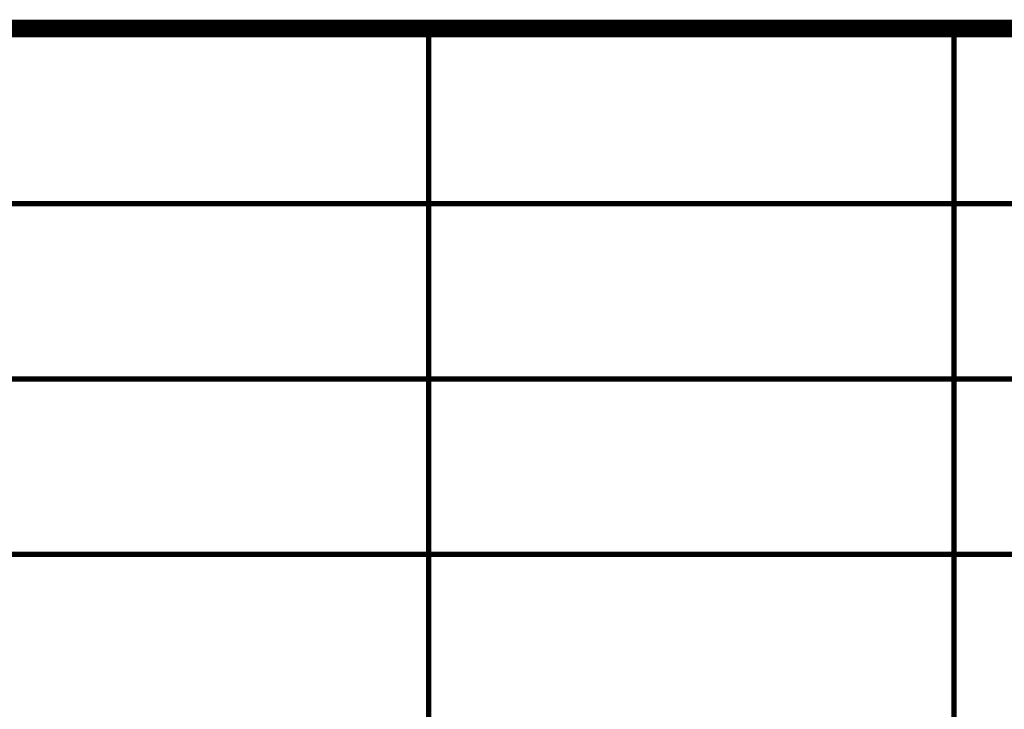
# Model space of a CAD drawing. Header units: millimetres. Extents: x 0 to 420, y 0 to 297.
# Tile 18 of 27: x 258 to 286, y 31 to 50. Entities that reach past the tile are written whole.
import ezdxf

# ---------------------------------------------------------------- set-up
doc = ezdxf.new("R2010")
doc.units = ezdxf.units.MM
doc.header["$LTSCALE"] = 23.1
doc.layers.add('GMA1347总成-02_DXF_FORMAT', color=7, linetype='CONTINUOUS')

msp = doc.modelspace()

# ---------------------------------------------------------------- linework, layer by layer
at = {"layer": 'GMA1347总成-02_DXF_FORMAT', "color": 7, "linetype": 'Continuous', "const_width": 0.5}
msp.add_lwpolyline([(234.75, 50), (415, 50)], dxfattribs=at)
at = {"layer": 'GMA1347总成-02_DXF_FORMAT', "color": 1, "linetype": 'Continuous', "const_width": 0.15}
for points in [[(270, 25), (270, 50)], [(285, 25), (285, 50)], [(235, 45), (295, 45)], [(235, 40), (295, 40)], [(235, 35), (295, 35)]]:
    msp.add_lwpolyline(points, dxfattribs=at)

doc.saveas('drawing.dxf')
